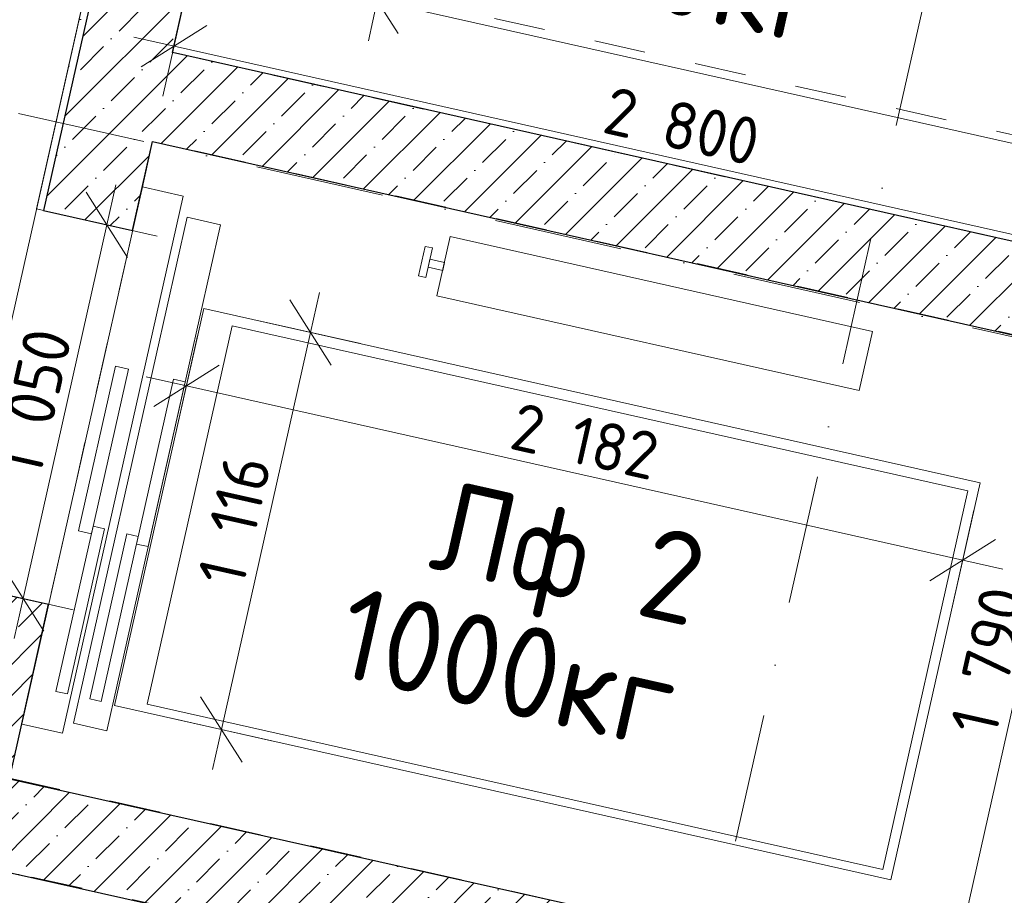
# Model space of a CAD drawing. Header units: millimetres. Extents: x -7213913 to -6985912, y 6023162 to 6205784.
# Tile 210 of 256: x -7187055 to -7184355, y 6176031 to 6178432. Entities that reach past the tile are written whole.
import ezdxf
from ezdxf.enums import TextEntityAlignment as Align

# ---------------------------------------------------------------- set-up
doc = ezdxf.new("R2010")
doc.units = ezdxf.units.MM
doc.header["$MEASUREMENT"] = 0
doc.linetypes.add('короткая штриховая', pattern=[282.222222, 141.111111, -141.111111])
doc.linetypes.add('Штрихпунктирная', pattern=[670.277762, 352.777767, -176.388884, 0, -141.111112])
for name, color, linetype in [('S - МОП.АР', 7, 'Continuous'), ('АР-Стены_внутренние_пилоны.АР', 7, 'Continuous'), ('АР-Чертеж-Оси_Осевые размеры.АР', 7, 'Continuous'), ('АР-Чертеж-Размеры.АР', 7, 'Continuous')]:
    doc.layers.add(name, color=color, linetype=linetype)
for name, color, linetype, lineweight in [('S - МОП.АР_Ном._пера__120', 7, 'Continuous', 0), ('АР-вертикальная связь - Лифт.АР_Ном._пера__1', 7, 'Continuous', 0), ('АР-вертикальная связь - Лифт.АР_Ном._пера__120', 7, 'Continuous', 0), ('АР-Стены_внутренние_пилоны.АР_Ном._пера__1', 7, 'Continuous', 15), ('АР-Чертеж-Оси_Осевые размеры.АР_Ном._пера__120', 7, 'Continuous', 0), ('АР-Чертеж-Размеры.АР_Ном._пера__1', 7, 'Continuous', 0), ('Двери Archicad_Ном._пера__120', 7, 'Continuous', 0), ('Маркеры Дверей Archicad_Ном._пера__1', 7, 'Continuous', 0), ('Паспорта Зон Archicad_Ном._пера__1', 7, 'Continuous', 0)]:
    doc.layers.add(name, color=color, linetype=linetype, lineweight=lineweight)
doc.styles.add('РЎР“Р•РќР•Р\xa0Р\x98Р\xa0_РЎРўР\x98Р›Р¬_2', font='calibri.ttf')
doc.styles.add('РЎР“Р•РќР•Р\xa0Р\x98Р\xa0_РЎРўР\x98Р›Р¬_3', font='GOST_Common.ttf')
doc.styles.add('РЎР“Р•РќР•Р\xa0Р\x98Р\xa0_РЎРўР\x98Р›Р¬_4', font='arial.ttf')
doc.styles.add('РЎР“Р•РќР•Р\xa0Р\x98Р\xa0_РЎРўР\x98Р›Р¬_5', font='GOTHIC.TTF')
doc.dimstyles.new('СГЕНЕРИР_СТИЛЬ__4', dxfattribs={"dimtxt": 129.999995, "dimasz": 142.5, "dimexe": 0.18, "dimexo": 300000, "dimgap": 0, "dimtad": 1, "dimdec": 0, "dimzin": 0, "dimdsep": 46, "dimtxsty": 'РЎР“Р•РќР•Р\xa0Р\x98Р\xa0_РЎРўР\x98Р›Р¬_3', "dimblk": 'ARROWHEAD_6', "dimblk1": 'ARROWHEAD_6', "dimblk2": 'ARROWHEAD_6', "dimcen": 0.09, "dimclrd": 7, "dimclre": 7, "dimclrt": 7, "dimazin": 0, "dimtfac": 1, "dimtdec": 4, "dimtmove": 0, "dimatfit": 3, "dimfxl": 1, "dimtolj": 1, "dimtzin": 0, "dimarcsym": 0})
pattern_1 = [(45, (-6566190.34, 6562677.8), (-84.852814, 84.852814), []), (45, (-6566232.77, 6562720.22), (-84.852814, 84.852814), [90, -30, 0, -30])]

# ---------------------------------------------------------------- blocks, each defined once
blk = doc.blocks.new('Лифтовой холл _ ПБЗ_1_39_1', base_point=(-7188853.3, 6178756.5))
at = {"layer": 'S - МОП.АР_Ном._пера__120', "color": 7, "linetype": 'Continuous', "lineweight": 0, "flags": 128}
blk.add_lwpolyline([(-7192033.9, 6181367.8), (-7192391.1, 6179777.4), (-7190283.6, 6179304.1), (-7191317.8, 6174699), (-7187902.9, 6173932), (-7186511.4, 6180127.5)], close=True, dxfattribs=at)
at = {"layer": 'Паспорта Зон Archicad_Ном._пера__1', "color": 7, "lineweight": 0, "style": 'РЎР“Р•РќР•Р\xa0Р\x98Р\xa0_РЎРўР\x98Р›Р¬_3'}
blk.add_attdef('ROOM_NUMBER', text='', height=350, rotation=347.3417, dxfattribs=at).set_placement((-7188399.7, 6179289.8), align=Align.MIDDLE_CENTER)
at = {"layer": 'Паспорта Зон Archicad_Ном._пера__1', "color": 7, "lineweight": 0, "style": 'РЎР“Р•РќР•Р\xa0Р\x98Р\xa0_РЎРўР\x98Р›Р¬_2'}
blk.add_attdef('ROOM_AREA', text='', height=200, rotation=347.3417, dxfattribs=at).set_placement((-7188130.4, 6178674.9), align=Align.MIDDLE_RIGHT)
blk = doc.blocks.new('Стена_178_1', base_point=(-7183809.3, 6177578.6))
at = {"layer": 'АР-Стены_внутренние_пилоны.АР', "linetype": 'Continuous', "lineweight": 0, "true_color": 0x000000}
h = blk.add_hatch(dxfattribs=at)
h.set_pattern_fill('ЖЕЛЕЗОБЕТОН__PROJECT__0001', color=18, style=0, pattern_type=2)
h.set_pattern_definition(pattern_1)
h.paths.add_polyline_path([(-7183903.9, 6177728), (-7186635.8, 6178341.5), (-7186690.6, 6178097.6), (-7183958.7, 6177484)])
at = {"layer": 'АР-Стены_внутренние_пилоны.АР_Ном._пера__1', "color": 7, "linetype": 'Continuous', "lineweight": 30, "flags": 128}
for points in [[(-7183903.9, 6177728), (-7186635.8, 6178341.5)], [(-7186690.6, 6178097.6), (-7183958.7, 6177484)]]:
    blk.add_lwpolyline(points, dxfattribs=at)
blk = doc.blocks.new('Стена_179_1', base_point=(-7184256.2, 6175589))
at = {"layer": 'АР-Стены_внутренние_пилоны.АР', "linetype": 'Continuous', "lineweight": 0, "true_color": 0x000000}
h = blk.add_hatch(dxfattribs=at)
h.set_pattern_fill('ЖЕЛЕЗОБЕТОН__PROJECT__0001', color=18, style=0, pattern_type=2)
h.set_pattern_definition(pattern_1)
h.paths.add_polyline_path([(-7184350.8, 6175738.3), (-7187083.2, 6176349.4), (-7187138, 6176105.5), (-7184405.5, 6175494.4)])
at = {"layer": 'АР-Стены_внутренние_пилоны.АР_Ном._пера__1', "color": 7, "linetype": 'Continuous', "lineweight": 30, "flags": 128}
for points in [[(-7184350.8, 6175738.3), (-7187083.2, 6176349.4)], [(-7187138, 6176105.5), (-7184405.5, 6175494.4)]]:
    blk.add_lwpolyline(points, dxfattribs=at)
blk = doc.blocks.new('Маркер ДВ 23[144]_1', base_point=(-7187123.9, 6177400.6))
at = {"layer": 'Маркеры Дверей Archicad_Ном._пера__1', "color": 7, "lineweight": 0, "insert": (-7187242.9, 6177171.6), "char_height": 150, "attachment_point": 7, "rotation": 77.3417, "style": 'РЎР“Р•РќР•Р\xa0Р\x98Р\xa0_РЎРўР\x98Р›Р¬_4'}
blk.add_mtext('\\A1;{\\pql;\\pt0;\\fArial|b0|i0|c204|p0;\\W1.000000;EI60\\fArial|b0|i0|c204|p0;\\W1.000000;\\fArial|b0|i0|c204|p0;\\H0.666667x;\\W1.000000;\\fArial|b0|i0|c204|p0;\\H1.500000x;\\W1.000000;}', dxfattribs=at)
blk = doc.blocks.new('Прямоугольный Дверной Проем 23[40]_1', base_point=(-6566190.3, 6562677.8))
at = {"layer": 'Двери Archicad_Ном._пера__120', "color": 7, "linetype": 'Continuous', "lineweight": 0}
for p, q in [((-7187008.8, 6177912.9), (-7186989.3, 6177908.5)), ((-7186989.3, 6177908.5), (-7186745.4, 6177853.7)), ((-7187238.9, 6176888.4), (-7187219.4, 6176884)), ((-7187219.4, 6176884), (-7186975.5, 6176829.2))]:
    blk.add_line(p, q, dxfattribs=at)
at = {"layer": 'Маркеры Дверей Archicad_Ном._пера__1', "color": 7, "linetype": 'Continuous', "lineweight": 0}
blk.add_blockref('Маркер ДВ 23[144]_1', (-7187123.9, 6177400.6), dxfattribs=at)
blk = doc.blocks.new('Стена_180_1', base_point=(-7187679.3, 6174266.1))
at = {"layer": 'АР-Стены_внутренние_пилоны.АР', "linetype": 'Continuous', "lineweight": 0, "true_color": 0x000000}
h = blk.add_hatch(dxfattribs=at)
h.set_pattern_fill('ШТУКАТУРКА__ГИПС_01_0001', color=18, style=0, pattern_type=2)
h.set_pattern_definition([(45, (-6566190.34, 6563027.8), (-111.369318, 111.369318), [0, -105, 0, -157.5]), (110, (-6565840.34, 6563027.8), (148.001588, 53.868173), [0, -77, 0, -133])])
h.paths.add_polyline_path([(-7187008.8, 6177912.9), (-7186989.3, 6177908.5), (-7186772.4, 6178874.4), (-7186791.9, 6178878.8)])
h = blk.add_hatch(dxfattribs=at)
h.set_pattern_fill('ЖЕЛЕЗОБЕТОН__PROJECT__0001', color=18, style=0, pattern_type=2)
h.set_pattern_definition(pattern_1)
h.paths.add_polyline_path([(-7186772.4, 6178874.4), (-7186989.3, 6177908.5), (-7186745.4, 6177853.7), (-7186528.4, 6178819.6)])
h = blk.add_hatch(dxfattribs=at)
h.set_pattern_fill('ЖЕЛЕЗОБЕТОН__PROJECT__0001', color=18, style=0, pattern_type=2)
h.set_pattern_definition(pattern_1)
h.paths.add_polyline_path([(-7187219.4, 6176884), (-7187436.4, 6175918.1), (-7187192.4, 6175863.3), (-7186975.5, 6176829.2)])
at = {"layer": 'АР-Стены_внутренние_пилоны.АР_Ном._пера__1', "color": 7, "linetype": 'Continuous', "lineweight": 30}
for p, q in [((-7186772.4, 6178874.4), (-7186989.3, 6177908.5)), ((-7186989.3, 6177908.5), (-7186745.4, 6177853.7)), ((-7187219.4, 6176884), (-7186975.5, 6176829.2))]:
    blk.add_line(p, q, dxfattribs=at)
at = {"layer": 'АР-Стены_внутренние_пилоны.АР_Ном._пера__1', "color": 7, "linetype": 'Continuous', "lineweight": 0}
blk.add_line((-7187008.8, 6177912.9), (-7186989.3, 6177908.5), dxfattribs=at)
at = {"layer": 'АР-Стены_внутренние_пилоны.АР_Ном._пера__1', "color": 7, "linetype": 'Continuous', "lineweight": 0, "flags": 128}
blk.add_lwpolyline([(-7186791.9, 6178878.8), (-7187008.8, 6177912.9)], dxfattribs=at)
at = {"layer": 'АР-Стены_внутренние_пилоны.АР_Ном._пера__1', "color": 7, "linetype": 'Continuous', "lineweight": 30, "flags": 128}
for points in [[(-7186635.8, 6178341.5), (-7186528.4, 6178819.6)], [(-7186745.4, 6177853.7), (-7186690.6, 6178097.6)], [(-7187083.2, 6176349.4), (-7186975.5, 6176829.2)]]:
    blk.add_lwpolyline(points, dxfattribs=at)
at = {"layer": 'Двери Archicad_Ном._пера__120', "color": 7, "linetype": 'Continuous', "lineweight": 0}
blk.add_blockref('Прямоугольный Дверной Проем 23[40]_1', (-6566190.3, 6562677.8), dxfattribs=at)
blk = doc.blocks.new('*D846', base_point=(-6566190.3, 6562677.8))
at = {"layer": 'АР-Чертеж-Размеры.АР_Ном._пера__1', "color": 7, "linetype": 'Continuous', "lineweight": 0, "transparency": 16777216}
for p, q in [((-7186601, 6178496.7), (-7186662.6, 6178222.3)), ((-7186542.2, 6178416.3), (-7186721.4, 6178302.8)), ((-7186631.8, 6178359.5), (-7186741.6, 6178384.2)), ((-7183899.8, 6177746), (-7186631.8, 6178359.5)), ((-7183869, 6177883.2), (-7183930.7, 6177608.7)), ((-7183989.5, 6177689.2), (-7183810.2, 6177802.7)), ((-7183790.1, 6177721.3), (-7183899.8, 6177746))]:
    blk.add_line(p, q, dxfattribs=at)
at = {"layer": 'АР-Чертеж-Размеры.АР_Ном._пера__1', "color": 7, "lineweight": 0, "transparency": 16777216, "insert": (-7185461.8, 6178123.4), "char_height": 130, "attachment_point": 7, "rotation": 347.3417, "style": 'РЎР“Р•РќР•Р\xa0Р\x98Р\xa0_РЎРўР\x98Р›Р¬_3'}
blk.add_mtext('\\A1;{\\pql;\\fGOST Common|b0|i0|c204|p0;\\W1.000000;2\xa0800}', dxfattribs=at)
blk = doc.blocks.new('ARROWHEAD_6')
at = {"color": 0, "linetype": 'Continuous', "lineweight": 0}
for p, q in [((-0.5, -0.5), (0.5, 0.5)), ((0, 0), (-1, 0))]:
    blk.add_line(p, q, dxfattribs=at)
blk = doc.blocks.new('*D852', base_point=(-6566190.3, 6562677.8))
at = {"layer": 'АР-Чертеж-Размеры.АР_Ном._пера__1', "color": 7, "linetype": 'Continuous', "lineweight": 0, "transparency": 16777216}
for p, q in [((-7184089.6, 6177629.5), (-7184114.2, 6177519.7)), ((-7184057.5, 6177430.1), (-7184171, 6177609.4)), ((-7184251.4, 6177550.6), (-7183977, 6177488.9)), ((-7184114.2, 6177519.7), (-7184506.5, 6175773.3)), ((-7184563.2, 6175862.9), (-7184449.7, 6175683.6)), ((-7184643.7, 6175804.1), (-7184369.3, 6175742.4)), ((-7184506.5, 6175773.3), (-7184531.1, 6175663.5))]:
    blk.add_line(p, q, dxfattribs=at)
at = {"layer": 'АР-Чертеж-Размеры.АР_Ном._пера__1', "color": 7, "lineweight": 0, "transparency": 16777216, "insert": (-7184378.1, 6176463.4), "char_height": 130, "attachment_point": 7, "rotation": 77.3417, "style": 'РЎР“Р•РќР•Р\xa0Р\x98Р\xa0_РЎРўР\x98Р›Р¬_3'}
blk.add_mtext('\\A1;{\\pql;\\fGOST Common|b0|i0|c204|p0;\\W1.000000;1\xa0790}', dxfattribs=at)
blk = doc.blocks.new('*D873', base_point=(-6566190.3, 6562677.8))
at = {"layer": 'АР-Чертеж-Размеры.АР_Ном._пера__1', "color": 7, "linetype": 'Continuous', "lineweight": 0, "transparency": 16777216}
for p, q in [((-7186815.6, 6177869.5), (-7186791, 6177979.2)), ((-7186758.9, 6177779.9), (-7186872.4, 6177959.1)), ((-7186678.4, 6177838.7), (-7186952.8, 6177900.3)), ((-7187045.7, 6176845), (-7186815.6, 6177869.5)), ((-7187102.5, 6176934.6), (-7186989, 6176755.4)), ((-7186908.5, 6176814.2), (-7187182.9, 6176875.8)), ((-7187070.4, 6176735.2), (-7187045.7, 6176845))]:
    blk.add_line(p, q, dxfattribs=at)
at = {"layer": 'АР-Чертеж-Размеры.АР_Ном._пера__1', "color": 7, "lineweight": 0, "transparency": 16777216, "insert": (-7186998.4, 6177174.1), "char_height": 130, "attachment_point": 7, "rotation": 77.3417, "style": 'РЎР“Р•РќР•Р\xa0Р\x98Р\xa0_РЎРўР\x98Р›Р¬_3'}
blk.add_mtext('\\A1;{\\pql;\\fGOST Common|b0|i0|c204|p0;\\W1.000000;1\xa0050}', dxfattribs=at)
blk = doc.blocks.new('*D925', base_point=(-6566190.3, 6562677.8))
at = {"layer": 'АР-Чертеж-Размеры.АР_Ном._пера__1', "color": 7, "linetype": 'Continuous', "lineweight": 0, "transparency": 16777216}
for p, q in [((-7187548.2, 6174279.3), (-7187486.5, 6174553.8)), ((-7187427.7, 6174473.3), (-7187607, 6174359.8)), ((-7187627.1, 6174441.2), (-7187517.4, 6174416.5)), ((-7187517.4, 6174416.5), (-7184785.4, 6173803)), ((-7184816.2, 6173665.8), (-7184754.6, 6173940.2)), ((-7184875, 6173746.2), (-7184695.8, 6173859.7)), ((-7184785.4, 6173803), (-7184675.6, 6173778.3))]:
    blk.add_line(p, q, dxfattribs=at)
at = {"layer": 'АР-Чертеж-Размеры.АР_Ном._пера__1', "color": 7, "lineweight": 0, "transparency": 16777216, "insert": (-7186347.3, 6174180.4), "char_height": 130, "attachment_point": 7, "rotation": 347.3417, "style": 'РЎР“Р•РќР•Р\xa0Р\x98Р\xa0_РЎРўР\x98Р›Р¬_3'}
blk.add_mtext('\\A1;{\\pql;\\fGOST Common|b0|i0|c204|p0;\\W1.000000;2\xa0800}', dxfattribs=at)
blk = doc.blocks.new('*D1119', base_point=(-6566190.3, 6562677.8))
at = {"layer": 'АР-Чертеж-Размеры.АР_Ном._пера__1', "color": 7, "linetype": 'Continuous', "lineweight": 0, "transparency": 16777216}
for p, q in [((-7186628.7, 6177290.9), (-7186567.1, 6177565.3)), ((-7186508.3, 6177484.9), (-7186687.5, 6177371.4)), ((-7186707.7, 6177452.8), (-7186597.9, 6177428.1)), ((-7186597.9, 6177428.1), (-7184469.3, 6176950.1)), ((-7184500.1, 6176812.8), (-7184438.5, 6177087.3)), ((-7184558.9, 6176893.3), (-7184379.7, 6177006.8)), ((-7184469.3, 6176950.1), (-7184359.5, 6176925.4))]:
    blk.add_line(p, q, dxfattribs=at)
at = {"layer": 'АР-Чертеж-Размеры.АР_Ном._пера__1', "color": 7, "lineweight": 0, "transparency": 16777216, "insert": (-7185716.7, 6177256.9), "char_height": 130, "attachment_point": 7, "rotation": 347.3417, "style": 'РЎР“Р•РќР•Р\xa0Р\x98Р\xa0_РЎРўР\x98Р›Р¬_3'}
blk.add_mtext('\\A1;{\\pql;\\fGOST Common|b0|i0|c204|p0;\\W1.000000;2\xa0182}', dxfattribs=at)
blk = doc.blocks.new('*D1120', base_point=(-6566190.3, 6562677.8))
at = {"layer": 'АР-Чертеж-Размеры.АР_Ном._пера__1', "color": 7, "linetype": 'Continuous', "lineweight": 0, "transparency": 16777216}
for p, q in [((-7186232.8, 6177684.2), (-7186257.5, 6177574.5)), ((-7186200.7, 6177484.8), (-7186314.2, 6177664.1)), ((-7186394.7, 6177605.3), (-7186120.3, 6177543.6)), ((-7186257.5, 6177574.5), (-7186502, 6176485.5)), ((-7186558.8, 6176575.2), (-7186445.3, 6176395.9)), ((-7186639.2, 6176516.4), (-7186364.8, 6176454.7)), ((-7186502, 6176485.5), (-7186526.7, 6176375.8))]:
    blk.add_line(p, q, dxfattribs=at)
at = {"layer": 'АР-Чертеж-Размеры.АР_Ном._пера__1', "color": 7, "lineweight": 0, "transparency": 16777216, "insert": (-7186441.8, 6176872.5), "char_height": 130, "attachment_point": 7, "rotation": 77.3417, "style": 'РЎР“Р•РќР•Р\xa0Р\x98Р\xa0_РЎРўР\x98Р›Р¬_3'}
blk.add_mtext('\\A1;{\\pql;\\fGOST Common|b0|i0|c204|p0;\\W1.000000;1\xa0116}', dxfattribs=at)
blk = doc.blocks.new('*D1122', base_point=(-6566190.3, 6562677.8))
at = {"layer": 'АР-Чертеж-Размеры.АР_Ном._пера__1', "color": 7, "linetype": 'Continuous', "lineweight": 0, "transparency": 16777216}
for p, q in [((-7185805, 6179682.5), (-7185829.7, 6179572.7)), ((-7185772.9, 6179483.1), (-7185886.4, 6179662.3)), ((-7185966.9, 6179603.5), (-7185692.5, 6179541.9)), ((-7185829.7, 6179572.7), (-7186074.3, 6178483.8)), ((-7186131, 6178573.4), (-7186017.5, 6178394.2)), ((-7186211.5, 6178514.6), (-7185937, 6178453)), ((-7186074.3, 6178483.8), (-7186098.9, 6178374))]:
    blk.add_line(p, q, dxfattribs=at)
at = {"layer": 'АР-Чертеж-Размеры.АР_Ном._пера__1', "color": 7, "lineweight": 0, "transparency": 16777216, "insert": (-7186014, 6178870.7), "char_height": 130, "attachment_point": 7, "rotation": 77.3417, "style": 'РЎР“Р•РќР•Р\xa0Р\x98Р\xa0_РЎРўР\x98Р›Р¬_3'}
blk.add_mtext('\\A1;{\\pql;\\fGOST Common|b0|i0|c204|p0;\\W1.000000;1\xa0116}', dxfattribs=at)
blk = doc.blocks.new('Стандартный Маркер Сетки[164]_1', base_point=(-7208310.8, 6182948.1))
at = {"layer": 'АР-Чертеж-Оси_Осевые размеры.АР_Ном._пера__120', "color": 7, "linetype": 'Штрихпунктирная', "lineweight": 0}
blk.add_line((-7207335.2, 6182729), (-7183218.3, 6177312.4), dxfattribs=at)
at = {"layer": 'АР-Чертеж-Оси_Осевые размеры.АР_Ном._пера__120', "color": 7, "lineweight": 0, "style": 'РЎР“Р•РќР•Р\xa0Р\x98Р\xa0_РЎРўР\x98Р›Р¬_5'}
blk.add_attdef('AC_MarkerText_1', text='', height=350, rotation=360, dxfattribs=at).set_placement((-7208798.7, 6183246.5), align=Align.TOP_CENTER)
blk = doc.blocks.new('Стандартный Маркер Сетки[183]_1', base_point=(-7208310.8, 6182948.1))
at = {"layer": 'АР-Чертеж-Оси_Осевые размеры.АР_Ном._пера__120', "color": 7, "linetype": 'Штрихпунктирная', "lineweight": 0}
blk.add_line((-7207335.2, 6182729), (-7183218.3, 6177312.4), dxfattribs=at)
at = {"layer": 'АР-Чертеж-Оси_Осевые размеры.АР_Ном._пера__120', "color": 7, "lineweight": 0, "style": 'РЎР“Р•РќР•Р\xa0Р\x98Р\xa0_РЎРўР\x98Р›Р¬_5'}
blk.add_attdef('AC_MarkerText_1', text='', height=350, rotation=360, dxfattribs=at).set_placement((-7208798.7, 6183246.5), align=Align.TOP_CENTER)
blk = doc.blocks.new('Стандартный Маркер Сетки[200]_1', base_point=(-7179800.8, 6199738.6))
at = {"layer": 'АР-Чертеж-Оси_Осевые размеры.АР_Ном._пера__120', "color": 7, "linetype": 'Штрихпунктирная', "lineweight": 0}
blk.add_line((-7180020, 6198762.9), (-7194792, 6132990.9), dxfattribs=at)
at = {"layer": 'АР-Чертеж-Оси_Осевые размеры.АР_Ном._пера__120', "color": 7, "lineweight": 0, "style": 'РЎР“Р•РќР•Р\xa0Р\x98Р\xa0_РЎРўР\x98Р›Р¬_5'}
blk.add_attdef('AC_MarkerText_1', text='', height=350, rotation=360, dxfattribs=at).set_placement((-7195120.7, 6131716.2), align=Align.TOP_CENTER)

msp = doc.modelspace()

# ---------------------------------------------------------------- linework, layer by layer
at = {"layer": 'S - МОП.АР', "color": 254, "linetype": 'Continuous', "lineweight": 0, "true_color": 0xdadada, "flags": 128}
msp.add_lwpolyline([(-7192033.9, 6181367.8), (-7192391.1, 6179777.4), (-7190283.6, 6179304.1), (-7191317.8, 6174699), (-7187902.9, 6173932), (-7186511.4, 6180127.5)], close=True, dxfattribs=at)
at = {"layer": 'АР-вертикальная связь - Лифт.АР_Ном._пера__120', "color": 7, "linetype": 'короткая штриховая', "lineweight": 0}
for points in [[(-7186243.6, 6180088), (-7186635.8, 6178341.5), (-7183903.9, 6177728), (-7183511.6, 6179474.4)], [(-7184238.9, 6178095.4), (-7186256, 6178548.4), (-7186022.9, 6179586.3), (-7184005.8, 6179133.2)], [(-7186690.4, 6178098.3), (-7187082.7, 6176351.9), (-7184350.8, 6175738.3), (-7183958.5, 6177484.8)], [(-7187137.6, 6176107.2), (-7187529.9, 6174360.7), (-7184798, 6173747.1), (-7184405.7, 6175493.6)]]:
    msp.add_lwpolyline(points, close=True, dxfattribs=at)
at = {"layer": 'АР-вертикальная связь - Лифт.АР_Ном._пера__120', "color": 7, "linetype": 'Continuous', "lineweight": 0}
for points in [[(-7184216.5, 6178066.5), (-7186345.4, 6178544.7), (-7186100.8, 6179633.6), (-7183971.9, 6179155.4)], [(-7186937.1, 6176475.3), (-7187049.3, 6176500.5), (-7186718.5, 6177973.4), (-7186606.3, 6177948.2)], [(-7186504.2, 6177869.7), (-7186595.4, 6177890.2), (-7186907.1, 6176502.7), (-7186815.8, 6176482.2)], [(-7185910.7, 6177674.8), (-7184753.2, 6177414.8), (-7184716.7, 6177577.4), (-7185874.2, 6177837.4)], [(-7185923.2, 6177806.1), (-7185942.7, 6177810.4), (-7185961, 6177729.2), (-7185941.5, 6177724.8)], [(-7185895.1, 6177744), (-7185935.1, 6177753), (-7185930.1, 6177775.2), (-7185890.1, 6177766.2)], [(-7184666.2, 6176073.2), (-7186794.8, 6176551.3), (-7186550.3, 6177640.2), (-7184421.7, 6177162.1)], [(-7184688.3, 6176102), (-7186705.4, 6176555.1), (-7186472.3, 6177592.9), (-7184455.2, 6177139.9)], [(-7186858.3, 6177022.5), (-7186893.6, 6177030.4), (-7186792.2, 6177482.1), (-7186756.9, 6177474.1)], [(-7186600.9, 6177439.1), (-7186632.9, 6177446.3), (-7186734.4, 6176994.2), (-7186702.4, 6176987)], [(-7186924, 6176583.1), (-7186955.4, 6176590.2), (-7186853.7, 6177042.9), (-7186822.4, 6177035.9)], [(-7186729.7, 6177015.1), (-7186761.1, 6177022.1), (-7186862.8, 6176569.4), (-7186831.4, 6176562.3)]]:
    msp.add_lwpolyline(points, close=True, dxfattribs=at)

# ---------------------------------------------------------------- block references
at = {"layer": 'S - МОП.АР', "color": 7, "linetype": 'Continuous', "lineweight": 0}
msp.add_blockref('Лифтовой холл _ ПБЗ_1_39_1', (-7188853.3, 6178756.5), dxfattribs=at)
at = {"layer": 'АР-Стены_внутренние_пилоны.АР', "color": 7, "lineweight": 0}
for name, p in [('Стена_180_1', (-7187679.3, 6174266.1)), ('Стена_178_1', (-7183809.3, 6177578.6)), ('Стена_179_1', (-7184256.2, 6175589))]:
    msp.add_blockref(name, p, dxfattribs=at)
at = {"layer": 'АР-Чертеж-Оси_Осевые размеры.АР', "color": 8, "linetype": 'Continuous', "lineweight": 15}
for name, p in [('Стандартный Маркер Сетки[200]_1', (-7179800.8, 6199738.6)), ('Стандартный Маркер Сетки[164]_1', (-7208310.8, 6182948.1)), ('Стандартный Маркер Сетки[183]_1', (-7208310.8, 6182948.1))]:
    msp.add_blockref(name, p, dxfattribs=at)

# ---------------------------------------------------------------- texts
at = {"layer": 'АР-вертикальная связь - Лифт.АР_Ном._пера__1', "color": 7, "linetype": 'Continuous', "lineweight": 0, "char_height": 250, "attachment_point": 7, "rotation": 347.3417, "style": 'РЎР“Р•РќР•Р\xa0Р\x98Р\xa0_РЎРўР\x98Р›Р¬_3'}
for s, insert in [('\\A1;{\\pql;\\fGOST Common|b0|i0|c204|p0;\\W1.000000;1000кг}', (-7185765.7, 6178560.2)), ('\\A1;{\\pql;\\fGOST Common|b0|i0|c204|p0;\\W1.000000;Лф \\fGOST Common|b0|i0|c204|p0;\\W1.000000;2}', (-7185952.7, 6176864.3)), ('\\A1;{\\pql;\\fGOST Common|b0|i0|c204|p0;\\W1.000000;1000кг}', (-7186197.9, 6176636))]:
    msp.add_mtext(s, dxfattribs=dict(at, insert=insert))

# ---------------------------------------------------------------- dimensions: what is measured, and where the dimension line sits
at = {"layer": 'АР-Чертеж-Размеры.АР', "color": 7, "linetype": 'Continuous', "lineweight": 0}
for base, p1, p2, angle, picture, middle, turn in [((-7186074.3, 6178483.8), (-7183971.9, 6179155.4), (-7184216.5, 6178066.5), 257.3417, '*D1122', (-7186028.5, 6179102.6), 77.3417), ((-7186631.8, 6178359.5), (-7183903.9, 6177728), (-7186635.8, 6178341.5), 167.3417, '*D846', (-7185229.9, 6178137.9), 347.3417), ((-7186815.6, 6177869.5), (-7187238.9, 6176888.4), (-7187008.8, 6177912.9), 77.3417, '*D873', (-7187013, 6177405.9), 77.3417), ((-7186502, 6176485.5), (-7184421.7, 6177162.1), (-7184666.2, 6176073.2), 257.3417, '*D1120', (-7186456.3, 6177104.3), 77.3417), ((-7184469.3, 6176950.1), (-7186550.3, 6177640.2), (-7184421.7, 6177162.1), 347.3417, '*D1119', (-7185484.9, 6177271.4), 347.3417), ((-7184506.5, 6175773.3), (-7183958.5, 6177484.8), (-7184350.8, 6175738.3), 257.3417, '*D852', (-7184392.7, 6176695.2), 77.3417), ((-7184785.4, 6173803), (-7186857.2, 6177356.1), (-7184798, 6173747.1), 347.3417, '*D925', (-7186115.5, 6174195), 347.3417)]:
    dim = msp.add_linear_dim(base=base, p1=p1, p2=p2, angle=angle, dimstyle='СГЕНЕРИР_СТИЛЬ__4', dxfattribs=at)
    dim.commit()
    dim.dimension.update_dxf_attribs({"geometry": picture, "text_midpoint": middle, "dimtype": 160, "text_rotation": turn})

doc.saveas('drawing.dxf')
